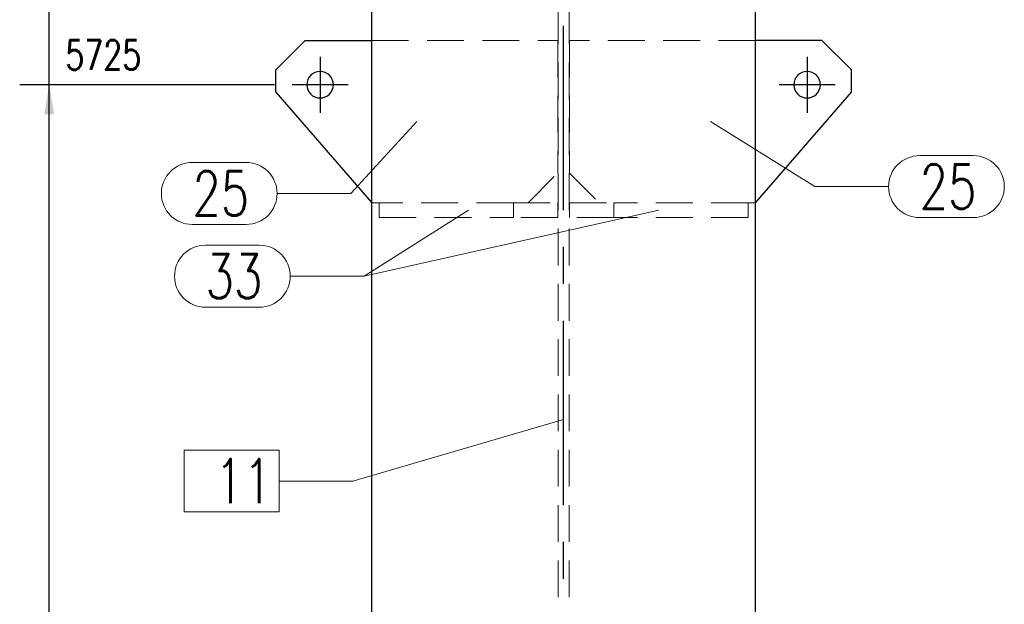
# Model space of a CAD drawing. Header units: millimetres. Extents: x 2097 to 3301, y 14853 to 15503.
# Tile 36 of 97: x 2359 to 2426, y 15319 to 15359. Entities that reach past the tile are written whole.
import ezdxf

# ---------------------------------------------------------------- set-up
doc = ezdxf.new("R2010")
doc.units = ezdxf.units.MM
doc.header["$LTSCALE"] = 10
doc.linetypes.add('HIDDEN', pattern=[0.375, 0.25, -0.125])
doc.linetypes.add('MITTE', pattern=[2, 1.25, -0.25, 0.25, -0.25])
doc.layers.get('Defpoints').update_dxf_attribs({"color": 1})
for name, color, linetype, lineweight in [('PS_DIM', 4, 'Continuous', 13), ('PS_Hidden', 2, 'HIDDEN', 9), ('PS_Pos', 1, 'Continuous', 15), ('PS_SOLID', 7, 'Continuous', 30)]:
    doc.layers.add(name, color=color, linetype=linetype, lineweight=lineweight)
doc.layers.add('PS_MID', color=5, linetype='MITTE')
doc.layers.add('PS_SHAPE', color=3, linetype='Continuous')
doc.styles.add('simplex', font='simplex.shx', dxfattribs={"width": 0.75})
doc.dimstyles.new('1_10_GŁ_DS1-LS10', dxfattribs={"dimtxt": 2, "dimasz": 2, "dimexe": 2, "dimexo": 5, "dimgap": 1, "dimtad": 1, "dimjust": 4, "dimdec": 0, "dimlfac": 10, "dimtxsty": 'simplex', "dimblk1": 'NONE', "dimsah": 1, "dimcen": 2, "dimclrd": 256, "dimclre": 256, "dimclrt": 3, "dimadec": 1, "dimazin": 0, "dimtfac": 1, "dimtdec": 0, "dimtmove": 2, "dimatfit": 3, "dimfxl": 1, "dimarcsym": 0})

# ---------------------------------------------------------------- blocks, each defined once
blk = doc.blocks.new('*D1397')
at = {"layer": 'Defpoints', "color": 0, "transparency": 16777216}
for p in [(2360.893, 15354.411), (2381.148, 15354.411), (2408.748, 15223.911)]:
    blk.add_point(p, dxfattribs=at)
at = {"layer": 'PS_DIM', "lineweight": -2, "transparency": 16777216}
for p, q in [((2376.148, 15354.411), (2358.893, 15354.411)), ((2360.893, 15223.911), (2360.893, 15352.411)), ((2403.748, 15223.911), (2358.893, 15223.911))]:
    blk.add_line(p, q, dxfattribs=at)
at = {"layer": 'PS_DIM', "transparency": 16777216}
blk.add_solid([(2360.559, 15352.411), (2361.226, 15352.411), (2360.893, 15354.411)], dxfattribs=at)
at = {"layer": 'PS_DIM', "color": 3, "transparency": 16777216, "insert": (2364.555, 15356.431), "char_height": 2, "attachment_point": 5, "rotation": 0.0573, "style": 'simplex'}
blk.add_mtext('5725', dxfattribs=at)
blk = doc.blocks.new('_None')
blk = doc.blocks.new('*D1398')
at = {"layer": 'Defpoints', "color": 0, "transparency": 16777216}
for p in [(2360.893, 15428.911), (2381.148, 15428.911), (2408.748, 15223.911)]:
    blk.add_point(p, dxfattribs=at)
at = {"layer": 'PS_DIM', "lineweight": -2, "transparency": 16777216}
for p, q in [((2376.148, 15428.911), (2358.893, 15428.911)), ((2360.893, 15223.911), (2360.893, 15426.911)), ((2403.748, 15223.911), (2358.893, 15223.911))]:
    blk.add_line(p, q, dxfattribs=at)
at = {"layer": 'PS_DIM', "transparency": 16777216}
blk.add_solid([(2360.559, 15426.911), (2361.226, 15426.911), (2360.893, 15428.911)], dxfattribs=at)
at = {"layer": 'PS_DIM', "color": 3, "transparency": 16777216, "insert": (2364.555, 15430.931), "char_height": 2, "attachment_point": 5, "rotation": 0.0573, "style": 'simplex'}
blk.add_mtext('6470', dxfattribs=at)
blk = doc.blocks.new('*D1399')
at = {"layer": 'Defpoints', "color": 0, "transparency": 16777216}
for p in [(2360.893, 15434.911), (2381.148, 15434.911), (2408.748, 15223.911)]:
    blk.add_point(p, dxfattribs=at)
at = {"layer": 'PS_DIM', "lineweight": -2, "transparency": 16777216}
for p, q in [((2376.148, 15434.911), (2358.893, 15434.911)), ((2360.893, 15223.911), (2360.893, 15432.911)), ((2403.748, 15223.911), (2358.893, 15223.911))]:
    blk.add_line(p, q, dxfattribs=at)
at = {"layer": 'PS_DIM', "transparency": 16777216}
blk.add_solid([(2360.559, 15432.911), (2361.226, 15432.911), (2360.893, 15434.911)], dxfattribs=at)
at = {"layer": 'PS_DIM', "color": 3, "transparency": 16777216, "insert": (2364.555, 15436.931), "char_height": 2, "attachment_point": 5, "rotation": 0.0573, "style": 'simplex'}
blk.add_mtext('6530', dxfattribs=at)
blk = doc.blocks.new('*D1400')
at = {"layer": 'Defpoints', "color": 0, "transparency": 16777216}
for p in [(2360.893, 15451.911), (2388.664, 15451.911), (2408.748, 15223.911)]:
    blk.add_point(p, dxfattribs=at)
at = {"layer": 'PS_DIM', "lineweight": -2, "transparency": 16777216}
for p, q in [((2383.664, 15451.911), (2358.893, 15451.911)), ((2360.893, 15223.911), (2360.893, 15449.911)), ((2403.748, 15223.911), (2358.893, 15223.911))]:
    blk.add_line(p, q, dxfattribs=at)
at = {"layer": 'PS_DIM', "transparency": 16777216}
blk.add_solid([(2360.559, 15449.911), (2361.226, 15449.911), (2360.893, 15451.911)], dxfattribs=at)
at = {"layer": 'PS_DIM', "color": 3, "transparency": 16777216, "insert": (2364.555, 15453.931), "char_height": 2, "attachment_point": 5, "rotation": 0.0573, "style": 'simplex'}
blk.add_mtext('6700', dxfattribs=at)
blk = doc.blocks.new('*X599')
at = {"layer": 'PS_Hidden', "color": 2, "linetype": 'HIDDEN'}
for p, q in [((2595.373, 15285.911), (2595.373, 15451.911)), ((2596.123, 15285.911), (2596.123, 15451.911)), ((2582.748, 15357.411), (2595.348, 15357.411)), ((2595.348, 15357.411), (2595.348, 15348.411)), ((2596.148, 15357.411), (2596.148, 15348.411)), ((2608.748, 15357.411), (2596.148, 15357.411)), ((2593.348, 15346.411), (2595.348, 15348.411)), ((2596.148, 15348.411), (2598.148, 15346.411)), ((2583.248, 15346.411), (2582.748, 15346.411)), ((2583.248, 15345.411), (2583.248, 15346.411)), ((2592.348, 15346.411), (2583.248, 15346.411)), ((2592.348, 15346.411), (2595.348, 15346.411)), ((2592.348, 15345.411), (2592.348, 15346.411)), ((2595.348, 15346.411), (2595.348, 15345.411)), ((2596.148, 15345.411), (2596.148, 15346.411)), ((2596.148, 15346.411), (2599.148, 15346.411)), ((2608.248, 15346.411), (2599.148, 15346.411)), ((2599.148, 15346.411), (2599.148, 15345.411)), ((2608.248, 15346.411), (2608.748, 15346.411)), ((2608.248, 15345.411), (2608.248, 15346.411)), ((2583.248, 15345.411), (2592.348, 15345.411)), ((2595.348, 15345.411), (2592.348, 15345.411)), ((2599.148, 15345.411), (2596.148, 15345.411)), ((2608.248, 15345.411), (2599.148, 15345.411))]:
    blk.add_line(p, q, dxfattribs=at)
at = {"layer": 'PS_MID', "color": 5, "linetype": 'MITTE'}
for p, q in [((2595.748, 15285.911), (2595.748, 15456.911)), ((2579.248, 15356.311), (2579.248, 15352.511)), ((2612.248, 15356.311), (2612.248, 15352.511)), ((2581.148, 15354.411), (2577.348, 15354.411)), ((2614.148, 15354.411), (2610.348, 15354.411))]:
    blk.add_line(p, q, dxfattribs=at)
at = {"layer": 'PS_SOLID', "color": 7, "linetype": 'Continuous'}
for p, q in [((2582.748, 15285.911), (2582.748, 15451.911)), ((2608.748, 15285.911), (2608.748, 15451.911)), ((2578.248, 15357.411), (2576.248, 15355.411)), ((2578.248, 15357.411), (2582.748, 15357.411)), ((2613.248, 15357.411), (2608.748, 15357.411)), ((2615.248, 15355.411), (2613.248, 15357.411)), ((2576.248, 15353.911), (2576.248, 15355.411)), ((2615.248, 15353.911), (2615.248, 15355.411)), ((2576.248, 15353.911), (2582.748, 15346.411)), ((2608.748, 15346.411), (2615.248, 15353.911))]:
    blk.add_line(p, q, dxfattribs=at)
at = {"layer": 'PS_SOLID', "color": 7, "extrusion": (0, 0, -1)}
for centre in [(-2579.248, 15354.411), (-2612.248, 15354.411)]:
    blk.add_circle(centre, 0.9, dxfattribs=at)
blk = doc.blocks.new('*X602')
at = {"color": 1}
for p, q in [((2585.798, 15351.911), (2581.334, 15347.038)), ((2570.591, 15349.138), (2574.234, 15349.138)), ((2576.334, 15347.038), (2581.334, 15347.038)), ((2570.591, 15344.938), (2574.234, 15344.938))]:
    blk.add_line(p, q, dxfattribs=at)
for centre, start, end in [((2570.591, 15347.038), 90, 270), ((2574.234, 15347.038), 270, 90)]:
    blk.add_arc(centre, 2.1, start, end, dxfattribs=at)
at = {"color": 2, "style": 'simplex', "width": 0.75}
blk.add_text('25', height=3, dxfattribs=at).set_placement((2570.591, 15345.538))
blk = doc.blocks.new('*X603')
at = {"color": 1}
for p, q in [((2605.698, 15351.911), (2612.769, 15347.503)), ((2619.869, 15349.603), (2623.512, 15349.603)), ((2612.769, 15347.503), (2617.769, 15347.503)), ((2619.869, 15345.403), (2623.512, 15345.403))]:
    blk.add_line(p, q, dxfattribs=at)
for centre, start, end in [((2619.869, 15347.503), 90, 270), ((2623.512, 15347.503), 270, 90)]:
    blk.add_arc(centre, 2.1, start, end, dxfattribs=at)
at = {"color": 2, "style": 'simplex', "width": 0.75}
blk.add_text('25', height=3, dxfattribs=at).set_placement((2619.869, 15346.003))
blk = doc.blocks.new('*X604')
at = {"color": 1}
for p, q in [((2602.198, 15345.911), (2582.227, 15341.427)), ((2571.484, 15343.527), (2575.127, 15343.527)), ((2577.227, 15341.427), (2582.227, 15341.427)), ((2571.484, 15339.327), (2575.127, 15339.327))]:
    blk.add_line(p, q, dxfattribs=at)
for centre, start, end in [((2571.484, 15341.427), 90, 270), ((2575.127, 15341.427), 270, 90)]:
    blk.add_arc(centre, 2.1, start, end, dxfattribs=at)
at = {"color": 2, "style": 'simplex', "width": 0.75}
blk.add_text('33', height=3, dxfattribs=at).set_placement((2571.484, 15339.927))
blk = doc.blocks.new('*X605')
at = {"color": 1}
for p, q in [((2589.298, 15345.911), (2582.227, 15341.427)), ((2571.484, 15343.527), (2575.127, 15343.527)), ((2577.227, 15341.427), (2582.227, 15341.427)), ((2571.484, 15339.327), (2575.127, 15339.327))]:
    blk.add_line(p, q, dxfattribs=at)
for centre, start, end in [((2571.484, 15341.427), 90, 270), ((2575.127, 15341.427), 270, 90)]:
    blk.add_arc(centre, 2.1, start, end, dxfattribs=at)
at = {"color": 2, "style": 'simplex', "width": 0.75}
blk.add_text('33', height=3, dxfattribs=at).set_placement((2571.484, 15339.927))
blk = doc.blocks.new('*X606')
at = {"color": 1}
for p, q in [((2595.748, 15331.719), (2581.477, 15327.539)), ((2576.477, 15329.639), (2570.027, 15329.639)), ((2570.027, 15329.639), (2570.027, 15325.439)), ((2576.477, 15325.439), (2576.477, 15329.639)), ((2576.477, 15327.539), (2581.477, 15327.539)), ((2570.027, 15325.439), (2576.477, 15325.439))]:
    blk.add_line(p, q, dxfattribs=at)
at = {"color": 30, "style": 'simplex', "width": 0.75}
blk.add_text('11', height=3, dxfattribs=at).set_placement((2572.127, 15326.039))

msp = doc.modelspace()

# ---------------------------------------------------------------- block references
at = {"layer": 'PS_Pos'}
for name in ['*X602', '*X603', '*X604', '*X605', '*X606']:
    msp.add_blockref(name, (-200, 0), dxfattribs=at)
at = {"layer": 'PS_SHAPE', "color": 3}
msp.add_blockref('*X599', (-200, 0), dxfattribs=at)

# ---------------------------------------------------------------- dimensions: what is measured, and where the dimension line sits
at = {"layer": 'PS_DIM'}
for base, p2, text, picture, middle in [((2360.893, 15451.911), (2388.664, 15451.911), '6700', '*D1400', (2364.555, 15453.931)), ((2360.893, 15434.911), (2381.148, 15434.911), '6530', '*D1399', (2364.555, 15436.931)), ((2360.893, 15428.911), (2381.148, 15428.911), '6470', '*D1398', (2364.555, 15430.931)), ((2360.893, 15354.411), (2381.148, 15354.411), '5725', '*D1397', (2364.555, 15356.431))]:
    dim = msp.add_linear_dim(base=base, p1=(2408.748, 15223.911), p2=p2, angle=90, text=text, dimstyle='1_10_GŁ_DS1-LS10', dxfattribs=at)
    dim.commit()
    dim.dimension.update_dxf_attribs({"geometry": picture, "text_midpoint": middle, "dimtype": 160, "text_rotation": 0.0573})

doc.saveas('drawing.dxf')
